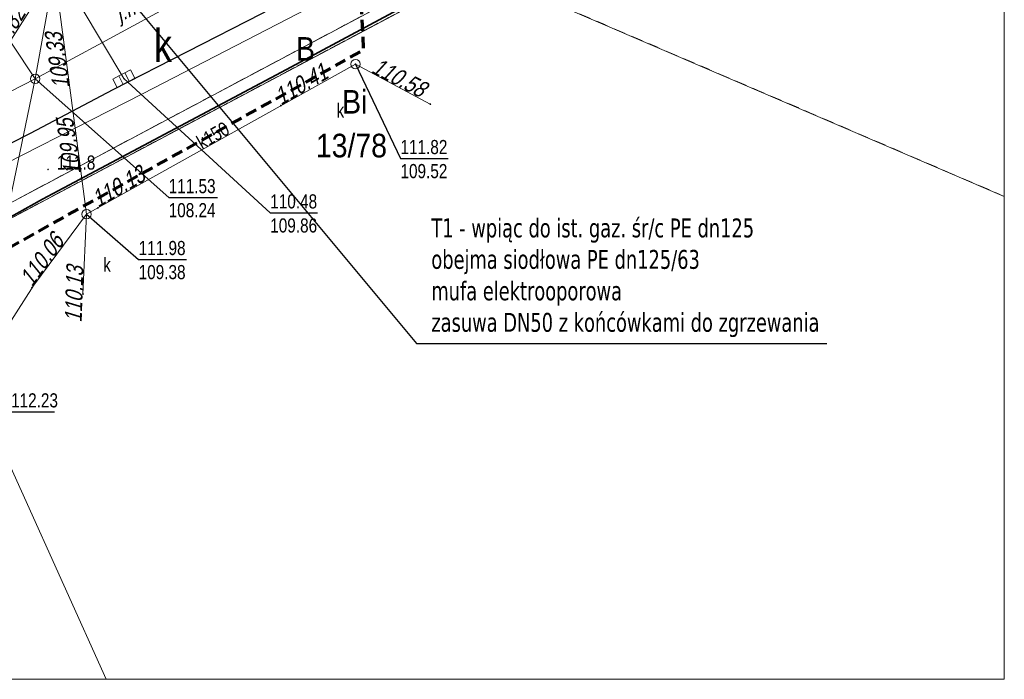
# Model space of a CAD drawing. Extents: x 6533465 to 6533751, y 5979208 to 5979357.
# Tile 6 of 10: x 6533618 to 6533670, y 5979212 to 5979247. Entities that reach past the tile are written whole.
import ezdxf
from ezdxf.enums import TextEntityAlignment as Align

# ---------------------------------------------------------------- set-up
doc = ezdxf.new("R2010")
doc.units = 0
doc.header["$MEASUREMENT"] = 0
for name, pattern in [('2', [0.9, 0.6, -0.3]), ('218-500', [1, 0.5, -0.5]), ('219-500', [0])]:
    doc.linetypes.add(name, pattern=pattern)
doc.layers.get('0').update_dxf_attribs({"color": 2, "linetype": 'CONTINUOUS', "lineweight": 5})
for name, color, linetype in [('210-Oznaczenie użytku', 7, 'CONTINUOUS'), ('211-Nr działki', 7, 'CONTINUOUS'), ('218-Granica użytku', 7, 'CONTINUOUS'), ('219-Linia granicy', 7, 'CONTINUOUS'), ('622-Punkt rzędnej przewodu-SKPOD', 7, 'CONTINUOUS'), ('622-Punkt rzędnej przewodu-SKPOD-Atr2', 7, 'CONTINUOUS'), ('996-Tekst dodatkowy mały', 7, 'CONTINUOUS'), ('kratka ściekowa (punkt)', 7, 'CONTINUOUS'), ('kratka ściekowa (punkt)-Atr17', 7, 'CONTINUOUS'), ('krawężnik (linia)', 7, 'CONTINUOUS'), ('ogrodzenie trwałe (linia)', 7, 'CONTINUOUS'), ('przewód kanalizacyjny (linia)', 7, 'CONTINUOUS'), ('przewód kanalizacyjny (linia)-Atr1', 7, 'CONTINUOUS'), ('przewód telekomunikacyjny (linia)', 7, 'CONTINUOUS'), ('punkt o określonej wysokości (sieć kanalizacyjna)', 7, 'CONTINUOUS'), ('punkt o określonej wysokości (sieć kanalizacyjna)-Atr2', 7, 'CONTINUOUS'), ('punkt o określonej wysokości (sieć kanalizacyjna)-Atr3', 7, 'CONTINUOUS'), ('punkt wysokościowy naturalny', 7, 'CONTINUOUS'), ('punkt wysokościowy naturalny-Atr2', 7, 'CONTINUOUS'), ('Ramki i opis wydruku', 7, 'CONTINUOUS'), ('właz okrągły - siec kanalizacyjna (punkt)', 7, 'CONTINUOUS'), ('właz okrągły - siec kanalizacyjna (punkt)-Atr17', 7, 'CONTINUOUS'), ('Zakres', 7, 'CONTINUOUS')]:
    doc.layers.add(name, color=color, linetype=linetype)
doc.layers.add('MR_gaz', color=30, linetype='CONTINUOUS', lineweight=40)
doc.layers.add('MR_gaz_dim', color=250, linetype='CONTINUOUS', lineweight=20)
doc.styles.add('MR_text', font='tahoma.ttf', dxfattribs={"width": 0.8, "height": 1})
doc.styles.get("Standard").update_dxf_attribs({"font": 'txt', "width": 0.75})
doc.linetypes.add('902-500', pattern='A,3.75,0,[1,ksztalty.shx,S=0.5,R=0,X=0,Y=0],3.75', length=7.5)
doc.dimstyles.new('MR_gaz_dim', dxfattribs={"dimscale": 0.25, "dimtxt": 1, "dimasz": 2.5, "dimexe": 1.25, "dimexo": 0.625, "dimtad": 1, "dimdec": 1, "dimrnd": 0.1, "dimzin": 1, "dimtxsty": 'MR_text', "dimblk": 'OBLIQUE', "dimcen": 2.5, "dimazin": 0, "dimtfac": 1, "dimtdec": 1, "dimtmove": 0, "dimatfit": 3, "dimldrblk": 'NONE', "dimfxl": 0, "dimarcsym": 0})

# ---------------------------------------------------------------- blocks, each defined once
blk = doc.blocks.new('621')
at = {"linetype": 'Continuous', "lineweight": 0}
h = blk.add_hatch(color=0, dxfattribs=at)
edge = h.paths.add_edge_path()
edge.add_arc((0, 0), 0.05, 0, 360)
blk = doc.blocks.new('PW01')
at = {"linetype": 'Continuous', "lineweight": 13}
h = blk.add_hatch(color=0, dxfattribs=at)
edge = h.paths.add_edge_path()
edge.add_arc((0, 0), 0.045, 0, 360)
blk = doc.blocks.new('US05')
at = {"color": 0, "linetype": 'Continuous', "lineweight": 13}
for p, q in [((-0.525, -0.25), (-0.525, 0.25)), ((-0.525, 0.25), (-0.175, 0.25)), ((-0.175, -0.25), (-0.175, 0.25)), ((-0.175, 0.25), (0.175, 0.25)), ((0.175, -0.25), (0.175, 0.25)), ((0.175, 0.25), (0.525, 0.25)), ((0.525, -0.25), (0.525, 0.25)), ((-0.525, -0.25), (-0.175, -0.25)), ((-0.175, -0.25), (0.175, -0.25)), ((0.175, -0.25), (0.525, -0.25))]:
    blk.add_line(p, q, dxfattribs=at)
blk = doc.blocks.new('US22')
at = {"color": 0, "linetype": 'Continuous', "lineweight": 13}
blk.add_circle((0, 0), 0.25, dxfattribs=at)
blk = doc.blocks.new('_Oblique')
at = {"layer": 'MR_gaz', "color": 0, "lineweight": -2}
blk.add_line((-0.5, -0.5), (0.5, 0.5), dxfattribs=at)

msp = doc.modelspace()

# ---------------------------------------------------------------- linework, layer by layer
at = {"layer": '218-Granica użytku', "color": 3, "linetype": '218-500', "lineweight": 18, "flags": 128}
for points in [[(6533641.43, 5979249.72), (6533607.92, 5979231.9)], [(6533607.92, 5979231.9), (6533641.43, 5979249.72)], [(6533642.29, 5979249.34), (6533607.97, 5979231.11)], [(6533607.97, 5979231.11), (6533642.29, 5979249.34)], [(6533670.18, 5979237.354), (6533642.29, 5979249.34)], [(6533642.29, 5979249.34), (6533670.18, 5979237.354)]]:
    msp.add_lwpolyline(points, dxfattribs=at)
at = {"layer": '219-Linia granicy', "color": 7, "linetype": '219-500', "lineweight": 18, "flags": 128}
for points in [[(6533641.43, 5979249.72), (6533607.92, 5979231.9)], [(6533642.29, 5979249.34), (6533607.97, 5979231.11)], [(6533670.18, 5979237.354), (6533642.29, 5979249.34)]]:
    msp.add_lwpolyline(points, dxfattribs=at)
at = {"layer": 'krawężnik (linia)', "color": 7, "linetype": 'Continuous', "lineweight": 25, "flags": 128}
msp.add_lwpolyline([(6533670.18, 5979267.464), (6533669.28, 5979266.98), (6533662.28, 5979263.36), (6533657.64, 5979260.98), (6533654.28, 5979259.2), (6533644.15, 5979253.98), (6533637.57, 5979250.62), (6533630.82, 5979247.03), (6533622.95, 5979242.99), (6533618.57, 5979240.69), (6533612.34, 5979237.53), (6533602.67, 5979232.42), (6533598.47, 5979230.33), (6533595.84, 5979228.92), (6533587.05, 5979224.38), (6533580.06, 5979220.68), (6533570.41, 5979215.67), (6533563.085, 5979211.77)], dxfattribs=at)
at = {"layer": 'ogrodzenie trwałe (linia)', "color": 7, "linetype": '902-500', "lineweight": 35, "flags": 128}
msp.add_lwpolyline([(6533612.37, 5979233.4), (6533619.22, 5979237.21), (6533631.88, 5979243.94), (6533647.15, 5979252.12), (6533662.92, 5979260.5), (6533663.68, 5979260.88), (6533670.18, 5979264.339)], dxfattribs=at)
at = {"layer": 'przewód kanalizacyjny (linia)', "color": 34, "linetype": 'Continuous', "lineweight": 18, "flags": 128}
for points in [[(6533608.79, 5979258.71), (6533618.84, 5979243.58)], [(6533629.59, 5979249.43), (6533622.17, 5979245.38)], [(6533601.47, 5979220.37), (6533619.86, 5979249.29)], [(6533618.84, 5979243.58), (6533619.86, 5979249.29)], [(6533621.56, 5979236.41), (6533619.86, 5979249.29)], [(6533623.54, 5979243.59), (6533620.15, 5979249.29)], [(6533622.17, 5979245.38), (6533618.84, 5979243.58)], [(6533621.56, 5979236.41), (6533635.81, 5979244.36)], [(6533635.81, 5979244.36), (6533639.77, 5979242.24)], [(6533618.84, 5979243.58), (6533587.76, 5979227.63)], [(6533618.84, 5979243.58), (6533616.78, 5979233.78)], [(6533618.76, 5979232.65), (6533621.56, 5979236.41)], [(6533621.56, 5979236.41), (6533621.37, 5979232.18)], [(6533616.35, 5979228.89), (6533618.76, 5979232.65)], [(6533615.86, 5979226.72), (6533622.597, 5979211.77)]]:
    msp.add_lwpolyline(points, dxfattribs=at)
at = {"layer": 'przewód telekomunikacyjny (linia)', "color": 30, "linetype": 'Continuous', "lineweight": 18, "flags": 128}
for points in [[(6533637.11, 5979249.31), (6533624.55, 5979242.8)], [(6533624.55, 5979242.8), (6533614.57, 5979237.72)]]:
    msp.add_lwpolyline(points, dxfattribs=at)
at = {"layer": 'punkt o określonej wysokości (sieć kanalizacyjna)-Atr2', "color": 7, "flags": 128}
for points in [[(6533635.81, 5979244.36), (6533638.19, 5979239.36), (6533640.725, 5979239.36)], [(6533618.84, 5979243.58), (6533625.91, 5979237.29), (6533628.502, 5979237.29)], [(6533623.54, 5979243.59), (6533631.29, 5979236.48), (6533633.796, 5979236.48)], [(6533621.56, 5979236.41), (6533624.32, 5979234.01), (6533626.855, 5979234.01)], [(6533615.47, 5979227.67), (6533617.56, 5979225.94), (6533619.865, 5979225.94)]]:
    msp.add_lwpolyline(points, dxfattribs=at)
at = {"layer": 'Ramki i opis wydruku', "color": 7, "linetype": 'Continuous', "lineweight": 13, "flags": 128}
for points in [[(6533670.18, 5979211.77), (6533670.18, 5979355.27), (6533465.18, 5979355.27), (6533465.18, 5979211.77)], [(6533670.18, 5979211.77), (6533670.18, 5979355.27), (6533550.68, 5979355.27), (6533550.68, 5979211.77)]]:
    msp.add_lwpolyline(points, close=True, dxfattribs=at)
at = {"layer": 'Zakres', "color": 94, "linetype": '2', "lineweight": 70, "flags": 128}
msp.add_lwpolyline([(6533595.13, 5979314.6), (6533595.63, 5979289.46), (6533611.65, 5979289.09), (6533612.3, 5979231.76), (6533636.24, 5979245.12), (6533632.9, 5979314.75)], close=True, dxfattribs=at)

# ---------------------------------------------------------------- block references
at = {"layer": '622-Punkt rzędnej przewodu-SKPOD', "color": 32, "linetype": 'Continuous', "lineweight": 18}
for p in [(6533631.85, 5979242.16), (6533639.77, 5979242.24), (6533621.3, 5979238.35), (6533622.16, 5979236.74), (6533618.67, 5979232.52), (6533621.37, 5979232.18)]:
    msp.add_blockref('621', p, dxfattribs=at)
at = {"layer": 'kratka ściekowa (punkt)', "color": 7, "linetype": 'Continuous', "lineweight": 18, "rotation": 207.47}
msp.add_blockref('US05', (6533623.54, 5979243.59), dxfattribs=at)
at = {"layer": 'punkt o określonej wysokości (sieć kanalizacyjna)', "color": 34, "linetype": 'Continuous', "lineweight": 13}
for p in [(6533635.81, 5979244.36), (6533618.84, 5979243.58), (6533621.56, 5979236.41)]:
    msp.add_blockref('PW01', p, dxfattribs=at)
at = {"layer": 'punkt o określonej wysokości (sieć kanalizacyjna)', "color": 34, "linetype": 'Continuous', "lineweight": 13, "rotation": 207.47}
msp.add_blockref('PW01', (6533623.54, 5979243.59), dxfattribs=at)
at = {"layer": 'punkt wysokościowy naturalny', "color": 7, "linetype": 'Continuous', "lineweight": 13}
msp.add_blockref('PW01', (6533619.52, 5979238.78), dxfattribs=at)
at = {"layer": 'właz okrągły - siec kanalizacyjna (punkt)', "color": 7, "linetype": 'Continuous', "lineweight": 18}
for p in [(6533635.81, 5979244.36), (6533618.84, 5979243.58), (6533621.56, 5979236.41)]:
    msp.add_blockref('US22', p, dxfattribs=at)

# ---------------------------------------------------------------- texts
at = {"layer": '210-Oznaczenie użytku', "color": 3, "linetype": 'Continuous', "lineweight": 18, "width": 0.9}
for s, p in [('B', (6533632.66, 5979244.54)), ('Bi', (6533635.1, 5979241.74))]:
    msp.add_text(s, height=1.25, dxfattribs=at).set_placement(p)
at = {"layer": '211-Nr działki', "color": 7, "linetype": 'Continuous', "lineweight": 18, "width": 0.9}
msp.add_text('13/78', height=1.25, dxfattribs=at).set_placement((6533633.71, 5979239.42))
at = {"layer": '622-Punkt rzędnej przewodu-SKPOD-Atr2', "color": 32, "oblique": 15, "width": 0.81}
for s, rotation, p in [('109.82', 58.351, (6533616.81, 5979244.5)), ('109.33', 98.324, (6533620.67, 5979243.12)), ('110.41', 29.958, (6533631.85, 5979242.16)), ('110.58', -27.42, (6533636.59, 5979243.94)), ('109.95', 98.324, (6533621.27, 5979238.56)), ('110.13', 29.958, (6533622.16, 5979236.74)), ('110.06', 54.206, (6533618.67, 5979232.52)), ('110.13', 88.24, (6533621.3, 5979230.66))]:
    msp.add_text(s, height=0.9, rotation=rotation, dxfattribs=at).set_placement(p)
at = {"layer": '996-Tekst dodatkowy mały', "color": 7, "linetype": 'Continuous', "lineweight": 13, "oblique": 15, "width": 0.9}
msp.add_text('j.mb.', height=0.8, rotation=27.173, dxfattribs=at).set_placement((6533623.34, 5979246.58))
at = {"layer": 'kratka ściekowa (punkt)-Atr17', "color": 7, "width": 0.813}
msp.add_text('k', height=1.75, dxfattribs=at).set_placement((6533625.13, 5979244.47))
at = {"layer": 'MR_gaz_dim', "insert": (6533639.825, 5979233.039), "char_height": 1, "attachment_point": 4, "style": 'MR_text'}
msp.add_mtext('\\A1;T1 - wpiąc do ist. gaz. śr/c PE dn125\\Pobejma siodłowa PE dn125/63\\Pmufa elektrooporowa \\Pzasuwa DN50 z końcówkami do zgrzewania', dxfattribs=at)
at = {"layer": 'przewód kanalizacyjny (linia)-Atr1', "color": 34, "width": 0.81}
msp.add_text('k150', height=0.75, rotation=29.958, dxfattribs=at).set_placement((6533627.68, 5979239.82))
at = {"layer": 'punkt o określonej wysokości (sieć kanalizacyjna)-Atr2', "color": 34, "width": 0.81}
for s, p in [('111.82', (6533638.19, 5979239.368)), ('111.53', (6533625.91, 5979237.298)), ('110.48', (6533631.29, 5979236.488)), ('111.98', (6533624.32, 5979234.018)), ('112.23', (6533617.56, 5979225.948))]:
    msp.add_text(s, height=0.75, dxfattribs=at).set_placement(p, align=Align.BOTTOM_LEFT)
at = {"layer": 'punkt o określonej wysokości (sieć kanalizacyjna)-Atr3', "color": 34, "width": 0.81}
for s, p in [('109.52', (6533638.19, 5979238.093)), ('108.24', (6533625.91, 5979236.022)), ('109.86', (6533631.29, 5979235.213)), ('109.38', (6533624.32, 5979232.742))]:
    msp.add_text(s, height=0.75, dxfattribs=at).set_placement(p, align=Align.BOTTOM_LEFT)
at = {"layer": 'punkt wysokościowy naturalny-Atr2', "color": 7, "width": 0.81}
msp.add_text('111.8', height=0.75, dxfattribs=at).set_placement((6533619.99, 5979238.77))
at = {"layer": 'właz okrągły - siec kanalizacyjna (punkt)-Atr17', "color": 7, "width": 0.81}
for p in [(6533634.8, 5979241.53), (6533622.44, 5979233.36)]:
    msp.add_text('k', height=0.75, dxfattribs=at).set_placement(p)

# ---------------------------------------------------------------- leaders
at = {"layer": 'MR_gaz_dim', "annotation_type": 0, "has_hookline": 1, "hookline_direction": 0, "text_width": 20.947}
msp.add_leader([(6533622.25, 5979249.705), (6533639.044, 5979229.567), (6533639.669, 5979229.567)], dimstyle='MR_gaz_dim', override={"dimgap": 0.625, "dimtad": 1, "dimldrblk": 'None'}, dxfattribs=at)

doc.saveas('drawing.dxf')
